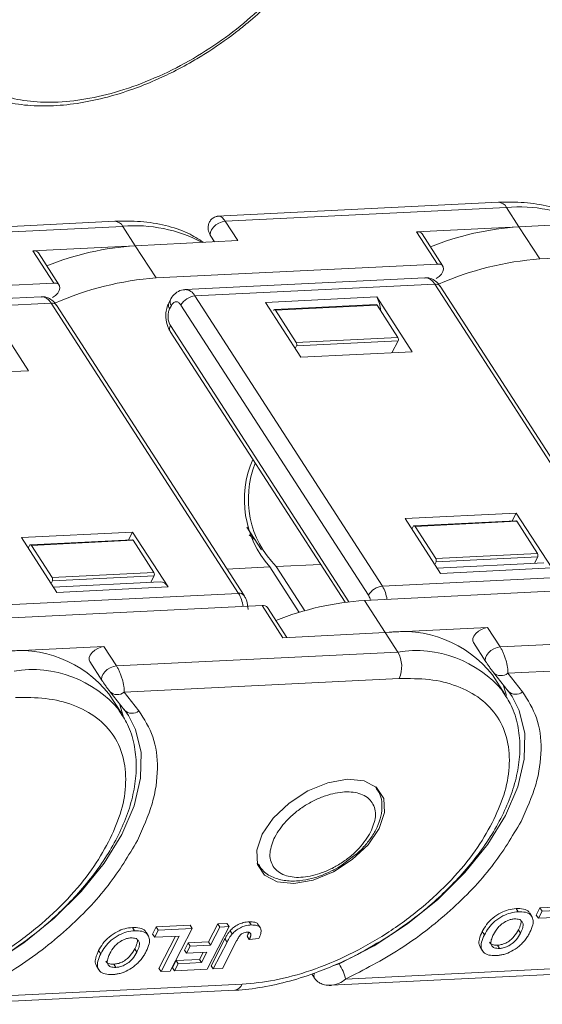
# Model space of a CAD drawing. Header units: millimetres. Extents: x 3075 to 3577, y -362 to -10.
# Tile 23 of 30: x 3420 to 3440, y -100 to -63. Entities that reach past the tile are written whole.
import ezdxf

# ---------------------------------------------------------------- set-up
doc = ezdxf.new("R2010")
doc.units = ezdxf.units.MM

msp = doc.modelspace()

# ---------------------------------------------------------------- linework, layer by layer
at = {"color": 7, "linetype": 'Continuous', "lineweight": 15}
for p, q in [((3438.092, -70.244), (3427.567, -70.766)), ((3427.865, -70.957), (3438.389, -70.436)), ((3438.389, -70.436), (3438.856, -71.161)), ((3423.739, -70.955), (3413.214, -71.476)), ((3413.513, -71.668), (3424.037, -71.147)), ((3424.037, -71.147), (3424.504, -71.871)), ((3428.333, -71.682), (3427.865, -70.957)), ((3442.685, -70.971), (3438.856, -71.161)), ((3427.332, -71.515), (3427.467, -71.725)), ((3435.028, -71.35), (3438.856, -71.161)), ((3435.028, -71.35), (3435.807, -72.557)), ((3436.013, -72.639), (3435.233, -71.431)), ((3439.636, -72.368), (3438.856, -71.161)), ((3420.675, -72.061), (3424.504, -71.871)), ((3428.333, -71.682), (3424.504, -71.871)), ((3425.283, -73.079), (3424.504, -71.871)), ((3450.159, -71.847), (3439.636, -72.368)), ((3420.675, -72.061), (3421.455, -73.268)), ((3421.66, -73.349), (3420.881, -72.142)), ((3435.807, -72.557), (3425.283, -73.079)), ((3421.455, -73.268), (3410.931, -73.789)), ((3435.333, -73.071), (3426.363, -73.515)), ((3426.734, -73.754), (3435.704, -73.31)), ((3435.704, -73.31), (3442.718, -84.176)), ((3442.924, -84.257), (3435.91, -73.391)), ((3420.98, -73.781), (3412.01, -74.225)), ((3412.382, -74.465), (3421.352, -74.021)), ((3421.352, -74.021), (3428.365, -84.887)), ((3425.82, -73.891), (3425.754, -74.019)), ((3426.211, -74.092), (3433.225, -84.958)), ((3433.748, -84.62), (3426.734, -73.754)), ((3433.534, -73.791), (3429.372, -73.997)), ((3430.697, -76.05), (3429.372, -73.997)), ((3433.512, -74.078), (3429.709, -74.266)), ((3434.859, -75.844), (3433.534, -73.791)), ((3428.571, -84.968), (3421.558, -74.102)), ((3425.787, -74.237), (3425.852, -74.11)), ((3429.672, -74.299), (3429.674, -74.294)), ((3433.55, -74.102), (3429.746, -74.29)), ((3429.746, -74.29), (3430.525, -75.498)), ((3433.55, -74.102), (3434.329, -75.309)), ((3420.507, -76.554), (3419.182, -74.502)), ((3425.807, -75.08), (3432.351, -85.219)), ((3432.493, -85.201), (3425.818, -74.859)), ((3430.525, -75.498), (3434.329, -75.309)), ((3430.532, -75.622), (3434.335, -75.434)), ((3434.105, -75.881), (3434.335, -75.434)), ((3430.532, -75.622), (3430.482, -75.718)), ((3434.859, -75.844), (3430.697, -76.05)), ((3420.507, -76.554), (3416.344, -76.761)), ((3434.593, -82.087), (3438.755, -81.881)), ((3434.593, -82.087), (3435.918, -84.139)), ((3438.734, -82.167), (3434.93, -82.356)), ((3438.771, -82.191), (3434.967, -82.38)), ((3438.605, -82.174), (3438.755, -81.881)), ((3438.755, -81.881), (3440.08, -83.933)), ((3438.771, -82.191), (3439.55, -83.399)), ((3428.682, -82.407), (3429.229, -83.254)), ((3434.846, -82.479), (3434.896, -82.383)), ((3434.967, -82.38), (3435.747, -83.587)), ((3420.241, -82.797), (3424.403, -82.591)), ((3420.241, -82.797), (3421.565, -84.85)), ((3424.381, -82.878), (3420.578, -83.066)), ((3424.418, -82.902), (3420.615, -83.09)), ((3424.252, -82.884), (3424.403, -82.591)), ((3424.403, -82.591), (3425.728, -84.644)), ((3424.418, -82.902), (3425.198, -84.109)), ((3428.996, -82.894), (3428.766, -82.698)), ((3420.494, -83.19), (3420.543, -83.094)), ((3420.615, -83.09), (3421.394, -84.298)), ((3435.747, -83.587), (3439.55, -83.399)), ((3435.753, -83.711), (3439.556, -83.523)), ((3439.435, -83.759), (3439.556, -83.523)), ((3427.931, -83.976), (3429.536, -83.896)), ((3429.536, -83.896), (3430.636, -85.601)), ((3429.779, -83.884), (3431.437, -83.802)), ((3430.847, -85.538), (3429.779, -83.884)), ((3435.753, -83.711), (3435.704, -83.807)), ((3439.783, -83.741), (3435.789, -83.939)), ((3435.918, -84.139), (3440.08, -83.933)), ((3421.394, -84.298), (3425.198, -84.109)), ((3421.4, -84.422), (3425.204, -84.234)), ((3425.083, -84.469), (3425.204, -84.234)), ((3442.718, -84.176), (3433.748, -84.62)), ((3421.4, -84.422), (3421.351, -84.518)), ((3425.43, -84.452), (3421.436, -84.65)), ((3421.565, -84.85), (3425.728, -84.644)), ((3433.076, -85.152), (3443.6, -84.631)), ((3428.365, -84.887), (3419.395, -85.331)), ((3433.855, -86.359), (3433.076, -85.152)), ((3418.724, -85.863), (3429.247, -85.342)), ((3429.247, -85.342), (3430.027, -86.549)), ((3430.175, -86.542), (3429.453, -85.423)), ((3433.855, -86.359), (3437.684, -86.17)), ((3438.152, -86.894), (3437.684, -86.17)), ((3433.855, -86.359), (3430.027, -86.549)), ((3433.855, -86.359), (3434.323, -87.084)), ((3448.675, -86.373), (3438.152, -86.894)), ((3419.503, -87.07), (3423.332, -86.88)), ((3423.799, -87.605), (3423.332, -86.88)), ((3437.151, -86.728), (3437.618, -87.452)), ((3434.323, -87.084), (3423.799, -87.605)), ((3448.725, -87.368), (3438.441, -87.877)), ((3422.798, -87.439), (3423.266, -88.163)), ((3437.626, -87.464), (3437.618, -87.452)), ((3434.372, -88.078), (3424.089, -88.587)), ((3438.333, -88.664), (3437.866, -87.94)), ((3437.901, -87.847), (3437.885, -87.825)), ((3437.901, -87.847), (3438.453, -88.546)), ((3438.441, -87.877), (3438.993, -88.576)), ((3423.274, -88.174), (3423.266, -88.163)), ((3423.981, -89.375), (3423.514, -88.65)), ((3423.549, -88.558), (3423.533, -88.535)), ((3423.549, -88.558), (3424.1, -89.257)), ((3424.089, -88.587), (3424.641, -89.286)), ((3438.262, -88.559), (3438.333, -88.664)), ((3438.437, -88.524), (3438.598, -88.75)), ((3423.91, -89.27), (3423.981, -89.375)), ((3424.084, -89.235), (3424.246, -89.46)), ((3433.495, -92.127), (3433.536, -92.185)), ((3433.538, -92.187), (3433.503, -92.134)), ((3432.247, -95.056), (3432.678, -94.719)), ((3429.094, -95.039), (3429.064, -94.987)), ((3429.067, -94.997), (3429.101, -95.051)), ((3438.83, -96.81), (3438.752, -96.689)), ((3439.336, -96.985), (3439.258, -96.864)), ((3439.503, -96.931), (3439.64, -96.665)), ((3439.503, -96.931), (3439.581, -97.052)), ((3439.581, -97.052), (3439.718, -96.786)), ((3439.64, -96.665), (3440.905, -96.602)), ((3439.718, -96.786), (3439.64, -96.665)), ((3439.718, -96.786), (3440.983, -96.723)), ((3425.287, -97.376), (3426.552, -97.313)), ((3426.552, -97.313), (3426.63, -97.434)), ((3427.239, -97.938), (3427.586, -97.262)), ((3427.586, -97.262), (3427.931, -97.245)), ((3427.664, -97.382), (3427.586, -97.262)), ((3427.931, -97.245), (3428.009, -97.365)), ((3428.766, -97.183), (3428.844, -97.304)), ((3429.182, -97.416), (3429.104, -97.295)), ((3440.501, -97.006), (3439.581, -97.052)), ((3424.478, -97.52), (3424.4, -97.399)), ((3424.984, -97.695), (3424.906, -97.575)), ((3425.151, -97.642), (3425.287, -97.376)), ((3425.151, -97.642), (3425.229, -97.763)), ((3425.229, -97.763), (3425.365, -97.496)), ((3425.365, -97.496), (3425.287, -97.376)), ((3425.365, -97.496), (3426.63, -97.434)), ((3426.63, -97.434), (3425.81, -99.032)), ((3428.009, -97.365), (3427.189, -98.964)), ((3427.317, -98.059), (3427.664, -97.382)), ((3427.664, -97.382), (3428.009, -97.365)), ((3428.051, -97.518), (3428.129, -97.639)), ((3428.791, -97.6), (3428.824, -97.65)), ((3437.484, -97.548), (3437.562, -97.669)), ((3438.918, -97.605), (3438.84, -97.484)), ((3426.149, -97.717), (3425.229, -97.763)), ((3425.387, -98.928), (3426.005, -97.724)), ((3425.465, -99.049), (3426.149, -97.717)), ((3426.343, -98.242), (3426.48, -97.975)), ((3426.48, -97.975), (3427.239, -97.938)), ((3426.48, -97.975), (3426.558, -98.096)), ((3426.558, -98.096), (3427.317, -98.059)), ((3427.239, -97.938), (3427.317, -98.059)), ((3427.339, -98.832), (3427.856, -97.824)), ((3427.417, -98.952), (3427.934, -97.945)), ((3428.293, -97.901), (3427.762, -98.935)), ((3427.856, -97.824), (3427.934, -97.945)), ((3428.691, -97.726), (3428.769, -97.847)), ((3428.769, -97.847), (3429.124, -97.809)), ((3423.132, -98.259), (3423.21, -98.38)), ((3424.565, -98.316), (3424.487, -98.195)), ((3426.343, -98.242), (3426.421, -98.363)), ((3426.421, -98.363), (3426.558, -98.096)), ((3427.18, -98.325), (3426.421, -98.363)), ((3426.902, -98.594), (3427.037, -98.332)), ((3426.98, -98.714), (3427.18, -98.325)), ((3437.414, -98.152), (3437.492, -98.273)), ((3438.127, -98.182), (3438.049, -98.062)), ((3423.774, -98.893), (3423.696, -98.772)), ((3425.892, -98.903), (3426.028, -98.637)), ((3425.97, -99.024), (3426.106, -98.758)), ((3426.028, -98.637), (3426.902, -98.594)), ((3426.028, -98.637), (3426.106, -98.758)), ((3426.106, -98.758), (3426.98, -98.714)), ((3426.902, -98.594), (3426.98, -98.714)), ((3432.132, -98.764), (3431.895, -98.831)), ((3423.062, -98.863), (3423.14, -98.984)), ((3425.387, -98.928), (3425.465, -99.049)), ((3425.81, -99.032), (3425.465, -99.049)), ((3425.892, -98.903), (3425.97, -99.024)), ((3427.189, -98.964), (3425.97, -99.024)), ((3427.339, -98.832), (3427.417, -98.952)), ((3427.762, -98.935), (3427.417, -98.952)), ((3431.106, -99.136), (3431.21, -99.296)), ((3431.831, -99.563), (3442.576, -99.031)), ((3442.853, -98.811), (3432.372, -99.33)), ((3428.5, -99.522), (3418.019, -100.041)), ((3431.214, -99.302), (3431.21, -99.296)), ((3417.479, -100.274), (3428.224, -99.742))]:
    msp.add_line(p, q, dxfattribs=at)
at = {"color": 7, "linetype": 'Continuous', "lineweight": 15, "flags": 128}
for points in [[(3427.865, -70.957), (3427.751, -70.977), (3427.633, -71.024), (3427.521, -71.093), (3427.425, -71.179), (3427.354, -71.274), (3427.314, -71.369), (3427.309, -71.456), (3427.332, -71.515)], [(3435.76, -73.103), (3435.867, -73.026), (3435.953, -72.935), (3436.011, -72.839), (3436.037, -72.746), (3436.026, -72.666), (3435.981, -72.604), (3435.906, -72.567), (3435.807, -72.557)], [(3421.408, -73.814), (3421.514, -73.737), (3421.601, -73.646), (3421.659, -73.55), (3421.684, -73.457), (3421.674, -73.376), (3421.629, -73.314), (3421.554, -73.277), (3421.455, -73.268)], [(3437.684, -86.17), (3437.57, -86.189), (3437.452, -86.236), (3437.34, -86.306), (3437.244, -86.392), (3437.173, -86.487), (3437.133, -86.582), (3437.128, -86.669), (3437.151, -86.728)], [(3423.332, -86.88), (3423.218, -86.9), (3423.1, -86.947), (3422.987, -87.016), (3422.891, -87.102), (3422.82, -87.197), (3422.781, -87.293), (3422.776, -87.379), (3422.798, -87.439)], [(3437.618, -87.452), (3437.596, -87.393), (3437.6, -87.306), (3437.64, -87.211), (3437.711, -87.116), (3437.807, -87.03), (3437.919, -86.961), (3438.038, -86.914), (3438.152, -86.894)], [(3423.266, -88.163), (3423.243, -88.104), (3423.248, -88.017), (3423.288, -87.922), (3423.359, -87.827), (3423.455, -87.741), (3423.567, -87.671), (3423.686, -87.625), (3423.799, -87.605)], [(3438.249, -88.288), (3438.29, -88.388), (3438.395, -88.716)], [(3438.598, -88.75), (3438.864, -89.269), (3439.072, -90.135), (3439.055, -91.098), (3438.812, -92.13), (3438.352, -93.202), (3437.687, -94.282), (3436.836, -95.34), (3435.824, -96.345), (3434.681, -97.267), (3433.438, -98.081), (3432.132, -98.764)], [(3423.897, -88.999), (3423.937, -89.099), (3424.066, -89.52)], [(3424.246, -89.46), (3424.512, -89.979), (3424.72, -90.846), (3424.702, -91.809), (3424.46, -92.841), (3424, -93.913), (3423.335, -94.993), (3422.484, -96.051), (3421.472, -97.055), (3420.328, -97.978), (3419.086, -98.792), (3417.78, -99.474)], [(3429.248, -93.908), (3429.664, -93.3), (3430.254, -92.742), (3430.959, -92.286), (3431.712, -91.979), (3432.437, -91.85), (3433.064, -91.912), (3433.532, -92.159), (3433.795, -92.566), (3433.827, -93.094), (3433.625, -93.692), (3433.209, -94.299), (3432.619, -94.858), (3431.913, -95.314), (3431.161, -95.621), (3430.436, -95.75), (3429.808, -95.688), (3429.34, -95.441), (3429.078, -95.034), (3429.046, -94.506), (3429.248, -93.908)]]:
    msp.add_lwpolyline(points, dxfattribs=at)
at = {"color": 7, "linetype": 'Continuous', "lineweight": 15}
for centre, radius, start, end in [((3438.074, -70.598), 0.354, 27.2197, 87.1444), ((3438.861, -75.743), 5.328, 62.0485, 95.0814), ((3423.722, -71.309), 0.354, 27.2197, 87.1444), ((3424.508, -76.453), 5.328, 62.0485, 95.0814), ((3435.063, -71.563), 0.215, 37.615, 99.37), ((3439.582, -82.03), 10.893, 93.8204, 111.7596), ((3425.23, -82.74), 10.893, 93.8204, 111.7596), ((3420.71, -72.273), 0.215, 37.615, 99.37), ((3440.461, -83.715), 11.377, 94.1593, 113.9024), ((3426.109, -84.425), 11.377, 94.1593, 113.9024), ((3435.311, -73.513), 0.443, 27.2197, 87.1444), ((3435.737, -73.529), 0.221, 38.5302, 98.4549), ((3426.347, -73.947), 0.433, 26.5027, 88.2539), ((3420.958, -74.223), 0.443, 27.2197, 87.1444), ((3421.385, -74.24), 0.221, 38.5302, 98.4549), ((3425.96, -74.1), 0.222, 158.8334, 218.4363), ((3426.026, -73.972), 0.222, 158.8334, 218.4363), ((3426.798, -74.427), 0.676, 95.4428, 150.2318), ((3433.51, -74.122), 0.0443, 27.2191, 87.1512), ((3432.646, -74.318), 1.032, 0.8963, 30.6808), ((3429.711, -74.306), 0.0384, 23.634, 162.0513), ((3425.992, -74.978), 0.211, 145.5815, 208.7809), ((3430.409, -75.566), 0.135, 335.4428, 30.2318), ((3434.212, -75.378), 0.135, 335.4428, 30.2318), ((3432.377, -81.385), 3.792, 156.4838, 221.4763), ((3432.302, -81.359), 3.57, 157.9294, 225.0254), ((3438.731, -82.212), 0.0443, 27.2191, 87.1512), ((3434.932, -82.395), 0.0384, 23.634, 162.0513), ((3424.379, -82.922), 0.0443, 27.2191, 87.1512), ((3420.58, -83.106), 0.0384, 23.634, 162.0513), ((3435.63, -83.655), 0.135, 335.4428, 30.2318), ((3439.433, -83.467), 0.135, 335.4428, 30.2318), ((3421.277, -84.366), 0.135, 335.4428, 30.2318), ((3425.081, -84.177), 0.135, 335.4428, 30.2318), ((3425.413, -84.806), 0.354, 27.2197, 87.1444), ((3433.812, -85.294), 0.676, 95.4428, 150.2318), ((3432.694, -85.256), 1.231, 6.7909, 31.0913), ((3428.402, -85.094), 0.211, 36.8023, 100.0986), ((3427.311, -85.522), 1.231, 6.7909, 31.0913), ((3433.794, -95.986), 10.857, 93.7904, 111.7896), ((3429.282, -85.554), 0.215, 37.615, 99.37), ((3434.492, -90.622), 4.31, 38.4888, 98.4962), ((3420.14, -91.333), 4.31, 38.4888, 98.4962), ((3434.999, -91.276), 4.246, 39.7754, 99.1586), ((3433.388, -87.629), 1.082, 335.4428, 30.2318), ((3420.646, -91.987), 4.246, 39.7754, 99.1586), ((3438.187, -87.573), 0.396, 223.8325, 309.964), ((3423.835, -88.284), 0.396, 223.8325, 309.964), ((3438.739, -88.272), 0.396, 223.8325, 309.964), ((3424.386, -88.983), 0.396, 223.8325, 309.964), ((3430.618, -99.738), 1.8, 13.0909, 32.7597), ((3431.396, -99.198), 0.21, 152.7566, 207.9799), ((3428.171, -99.392), 0.355, 278.726, 338.441)]:
    msp.add_arc(centre, radius, start, end, dxfattribs=at)
for points, knots in [([(3429.742, -62.426), (3429.443, -62.729), (3428.83, -63.348), (3427.735, -64.201), (3426.523, -64.975), (3425.23, -65.619), (3423.92, -66.102), (3422.653, -66.405), (3421.484, -66.525), (3420.435, -66.477), (3419.5, -66.268), (3418.689, -65.891), (3418.034, -65.339), (3417.581, -64.627), (3417.354, -63.785), (3417.363, -62.856), (3417.575, -61.888), (3417.879, -61.229), (3418.028, -60.907)], [0, 0, 0, 0, 0.059209, 0.121152, 0.185061, 0.25, 0.314939, 0.378848, 0.440791, 0.5, 0.559209, 0.621152, 0.685061, 0.75, 0.814939, 0.878848, 0.940791, 1, 1, 1, 1]), ([(3427.258, -64.595), (3427.642, -64.333), (3428.181, -63.965), (3428.909, -63.36), (3429.412, -62.907), (3429.736, -62.557), (3429.862, -62.421)], [0, 0, 0, 0, 0.401906, 0.563954, 0.831053, 1, 1, 1, 1]), ([(3417.172, -64.734), (3417.249, -64.877), (3417.464, -65.273), (3418, -65.768), (3418.729, -66.206), (3419.553, -66.489), (3420.462, -66.636), (3421.432, -66.651), (3422.436, -66.543), (3423.432, -66.328), (3424.37, -66.036), (3425.196, -65.708), (3425.976, -65.341), (3426.651, -64.976), (3427.085, -64.704), (3427.258, -64.595)], [0, 0, 0, 0, 0.056214, 0.155635, 0.246385, 0.336868, 0.426438, 0.514767, 0.601375, 0.685211, 0.762647, 0.830656, 0.88726, 0.954969, 1, 1, 1, 1]), ([(3441.407, -71.034), (3441.219, -70.914), (3440.793, -70.64), (3439.994, -70.386), (3439.078, -70.23), (3438.415, -70.241), (3438.091, -70.246)], [0, 0, 0, 0, 0.21061, 0.478391, 0.74476, 1, 1, 1, 1]), ([(3427.639, -70.762), (3427.591, -70.769), (3427.494, -70.783), (3427.367, -70.863), (3427.276, -70.973), (3427.23, -71.093), (3427.223, -71.213), (3427.243, -71.326), (3427.282, -71.43), (3427.316, -71.489), (3427.332, -71.515)], [0, 0, 0, 0, 0.136548, 0.281211, 0.420824, 0.554321, 0.682356, 0.802092, 0.909048, 1, 1, 1, 1]), ([(3427.639, -70.762), (3427.655, -70.764), (3427.688, -70.768), (3427.747, -70.809), (3427.806, -70.87), (3427.846, -70.929), (3427.865, -70.957)], [0, 0, 0, 0, 0.264939, 0.519106, 0.763669, 1, 1, 1, 1]), ([(3427.054, -71.745), (3426.867, -71.625), (3426.44, -71.351), (3425.641, -71.097), (3424.726, -70.94), (3424.063, -70.951), (3423.739, -70.957)], [0, 0, 0, 0, 0.2106103, 0.4783907, 0.7447595, 1, 1, 1, 1]), ([(3435.906, -73.396), (3435.878, -73.353), (3435.811, -73.249), (3435.65, -73.134), (3435.476, -73.064), (3435.369, -73.077), (3435.337, -73.081)], [0, 0, 0, 0, 0.2162337, 0.5357947, 0.8606119, 1, 1, 1, 1]), ([(3426.36, -73.526), (3426.317, -73.527), (3426.188, -73.529), (3425.996, -73.649), (3425.866, -73.787), (3425.827, -73.882), (3425.822, -73.893)], [0, 0, 0, 0, 0.184597, 0.55887, 0.947116, 1, 1, 1, 1]), ([(3421.553, -74.106), (3421.526, -74.064), (3421.459, -73.96), (3421.298, -73.844), (3421.123, -73.774), (3421.017, -73.788), (3420.985, -73.792)], [0, 0, 0, 0, 0.216234, 0.535795, 0.860612, 1, 1, 1, 1]), ([(3425.757, -74.021), (3425.735, -74.067), (3425.681, -74.18), (3425.646, -74.365), (3425.647, -74.499), (3425.647, -74.556)], [0, 0, 0, 0, 0.28937, 0.696734, 1, 1, 1, 1]), ([(3425.852, -74.11), (3425.876, -74.073), (3425.912, -74.018), (3425.974, -73.981), (3426.025, -73.969), (3426.078, -73.975), (3426.143, -74.006), (3426.185, -74.058), (3426.211, -74.092)], [0, 0, 0, 0, 0.239443, 0.369379, 0.5, 0.629936, 0.760557, 1, 1, 1, 1]), ([(3425.818, -74.859), (3425.795, -74.817), (3425.761, -74.751), (3425.736, -74.641), (3425.726, -74.552), (3425.727, -74.462), (3425.741, -74.35), (3425.769, -74.282), (3425.787, -74.237)], [0, 0, 0, 0, 0.239443, 0.369379, 0.5, 0.629936, 0.760557, 1, 1, 1, 1]), ([(3425.647, -74.556), (3425.664, -74.674), (3425.687, -74.837), (3425.758, -75.006), (3425.798, -75.058), (3425.811, -75.075)], [0, 0, 0, 0, 0.631314, 0.874609, 1, 1, 1, 1]), ([(3428.731, -85.492), (3428.714, -85.374), (3428.691, -85.211), (3428.62, -85.042), (3428.58, -84.99), (3428.567, -84.972)], [0, 0, 0, 0, 0.630799, 0.873896, 1, 1, 1, 1]), ([(3433.225, -84.958), (3433.248, -85), (3433.278, -85.055), (3433.293, -85.124), (3433.297, -85.141)], [0, 0, 0, 0, 0.757701, 1, 1, 1, 1]), ([(3438.152, -86.894), (3438.171, -86.926), (3438.211, -86.991), (3438.268, -87.11), (3438.322, -87.242), (3438.383, -87.431), (3438.437, -87.665), (3438.44, -87.808), (3438.441, -87.877)], [0, 0, 0, 0, 0.115349, 0.234722, 0.358791, 0.488149, 0.751597, 1, 1, 1, 1]), ([(3423.799, -87.605), (3423.819, -87.637), (3423.859, -87.702), (3423.916, -87.821), (3423.969, -87.953), (3424.031, -88.141), (3424.085, -88.376), (3424.088, -88.518), (3424.089, -88.587)], [0, 0, 0, 0, 0.115349, 0.234722, 0.358791, 0.488149, 0.751597, 1, 1, 1, 1]), ([(3437.626, -87.464), (3437.634, -87.476), (3437.65, -87.501), (3437.681, -87.545), (3437.715, -87.594), (3437.766, -87.666), (3437.828, -87.751), (3437.866, -87.8), (3437.885, -87.825)], [0, 0, 0, 0, 0.09517, 0.195508, 0.310112, 0.437792, 0.718545, 1, 1, 1, 1]), ([(3437.859, -93.482), (3438.017, -93.134), (3438.343, -92.417), (3438.533, -91.369), (3438.467, -90.372), (3438.101, -89.499), (3437.456, -88.806), (3436.575, -88.335), (3435.542, -88.076), (3434.754, -88.077), (3434.372, -88.078)], [0, 0, 0, 0, 0.116516, 0.240011, 0.368641, 0.5, 0.631359, 0.759989, 0.883484, 1, 1, 1, 1]), ([(3423.274, -88.174), (3423.282, -88.186), (3423.298, -88.211), (3423.328, -88.256), (3423.362, -88.305), (3423.413, -88.377), (3423.475, -88.462), (3423.514, -88.511), (3423.533, -88.535)], [0, 0, 0, 0, 0.09517, 0.195508, 0.310112, 0.437792, 0.718545, 1, 1, 1, 1]), ([(3423.507, -94.193), (3423.665, -93.845), (3423.991, -93.128), (3424.181, -92.079), (3424.114, -91.083), (3423.748, -90.21), (3423.103, -89.516), (3422.223, -89.045), (3421.189, -88.786), (3420.402, -88.788), (3420.02, -88.789)], [0, 0, 0, 0, 0.116516, 0.240011, 0.368641, 0.5, 0.631359, 0.759989, 0.883484, 1, 1, 1, 1]), ([(3433.972, -97.729), (3434.354, -97.468), (3434.89, -97.102), (3435.617, -96.498), (3436.2, -95.962), (3436.828, -95.296), (3437.407, -94.577), (3437.918, -93.812), (3438.339, -93.019), (3438.654, -92.211), (3438.85, -91.401), (3438.915, -90.599), (3438.83, -89.817), (3438.618, -89.113), (3438.354, -88.726), (3438.236, -88.552)], [0, 0, 0, 0, 0.103042, 0.1447648, 0.2135281, 0.2841026, 0.3590103, 0.4363071, 0.5153316, 0.5956625, 0.677097, 0.7596419, 0.8436362, 0.9300421, 1, 1, 1, 1]), ([(3438.993, -88.576), (3439.19, -88.887), (3439.589, -89.517), (3439.736, -90.715), (3439.559, -92.034), (3439.142, -92.967), (3438.935, -93.429)], [0, 0, 0, 0, 0.2472209, 0.5, 0.7527791, 1, 1, 1, 1]), ([(3419.62, -98.44), (3420.002, -98.179), (3420.538, -97.813), (3421.265, -97.209), (3421.848, -96.673), (3422.476, -96.006), (3423.055, -95.288), (3423.566, -94.523), (3423.987, -93.73), (3424.302, -92.922), (3424.498, -92.112), (3424.563, -91.309), (3424.478, -90.527), (3424.265, -89.824), (3424.002, -89.437), (3423.884, -89.263)], [0, 0, 0, 0, 0.103042, 0.1447648, 0.2135281, 0.2841026, 0.3590103, 0.4363071, 0.5153316, 0.5956625, 0.677097, 0.7596419, 0.8436362, 0.9300421, 1, 1, 1, 1]), ([(3424.641, -89.286), (3424.838, -89.598), (3425.237, -90.227), (3425.383, -91.426), (3425.207, -92.745), (3424.789, -93.678), (3424.583, -94.139)], [0, 0, 0, 0, 0.2472209, 0.5, 0.7527791, 1, 1, 1, 1]), ([(3429.72, -94.01), (3429.847, -93.807), (3430.044, -93.495), (3430.459, -93.112), (3430.821, -92.846), (3431.213, -92.624), (3431.73, -92.411), (3432.354, -92.284), (3432.878, -92.354), (3433.197, -92.526), (3433.376, -92.72), (3433.477, -92.962), (3433.509, -93.324), (3433.387, -93.632), (3433.308, -93.832)], [0, 0, 0, 0, 0.119721, 0.184895, 0.25, 0.315174, 0.380279, 0.5, 0.619721, 0.684895, 0.75, 0.815174, 0.880279, 1, 1, 1, 1]), ([(3432.678, -94.719), (3432.734, -94.678), (3432.87, -94.576), (3433.09, -94.339), (3433.345, -94.025), (3433.565, -93.636), (3433.71, -93.226), (3433.747, -92.801), (3433.693, -92.434), (3433.562, -92.259), (3433.517, -92.199)], [0, 0, 0, 0, 0.060149, 0.148189, 0.291639, 0.436317, 0.589216, 0.747499, 0.912914, 1, 1, 1, 1]), ([(3428.5, -99.522), (3428.902, -99.484), (3429.728, -99.406), (3431.089, -99.028), (3432.511, -98.443), (3433.919, -97.648), (3435.224, -96.692), (3436.343, -95.637), (3437.247, -94.553), (3437.659, -93.832), (3437.859, -93.482)], [0, 0, 0, 0, 0.116516, 0.240011, 0.368641, 0.5, 0.631359, 0.759989, 0.883484, 1, 1, 1, 1]), ([(3438.935, -93.429), (3438.6, -93.994), (3437.918, -95.144), (3436.329, -96.792), (3434.45, -98.263), (3433.056, -98.978), (3432.372, -99.33)], [0, 0, 0, 0, 0.245823, 0.5, 0.754177, 1, 1, 1, 1]), ([(3433.308, -93.832), (3433.181, -94.034), (3432.985, -94.346), (3432.57, -94.73), (3432.208, -94.995), (3431.816, -95.217), (3431.299, -95.431), (3430.674, -95.558), (3430.151, -95.487), (3429.832, -95.315), (3429.653, -95.122), (3429.551, -94.879), (3429.519, -94.518), (3429.641, -94.209), (3429.72, -94.01)], [0, 0, 0, 0, 0.119721, 0.184895, 0.25, 0.315174, 0.380279, 0.5, 0.619721, 0.684895, 0.75, 0.815174, 0.880279, 1, 1, 1, 1]), ([(3414.148, -100.232), (3414.549, -100.194), (3415.376, -100.116), (3416.736, -99.739), (3418.158, -99.154), (3419.567, -98.359), (3420.872, -97.403), (3421.99, -96.348), (3422.895, -95.264), (3423.307, -94.543), (3423.507, -94.193)], [0, 0, 0, 0, 0.116516, 0.240011, 0.368641, 0.5, 0.631359, 0.759989, 0.883484, 1, 1, 1, 1]), ([(3424.583, -94.139), (3424.248, -94.705), (3423.566, -95.855), (3421.976, -97.503), (3420.097, -98.974), (3418.704, -99.689), (3418.019, -100.041)], [0, 0, 0, 0, 0.245823, 0.5, 0.754177, 1, 1, 1, 1]), ([(3429.111, -95.022), (3429.155, -95.099), (3429.28, -95.316), (3429.645, -95.535), (3430.125, -95.665), (3430.62, -95.665), (3431.077, -95.58), (3431.477, -95.457), (3431.724, -95.338), (3431.846, -95.279)], [0, 0, 0, 0, 0.09968, 0.280235, 0.454892, 0.630162, 0.76665, 0.88494, 1, 1, 1, 1]), ([(3431.846, -95.279), (3431.874, -95.267), (3432.012, -95.206), (3432.143, -95.122), (3432.247, -95.056)], [0, 0, 0, 0, 0.203288, 1, 1, 1, 1]), ([(3437.484, -97.548), (3437.533, -97.462), (3437.631, -97.289), (3437.868, -97.036), (3438.161, -96.841), (3438.472, -96.718), (3438.656, -96.699), (3438.752, -96.689)], [0, 0, 0, 0, 0.204609, 0.411109, 0.621842, 0.801311, 1, 1, 1, 1]), ([(3437.562, -97.669), (3437.611, -97.583), (3437.709, -97.41), (3437.946, -97.157), (3438.238, -96.961), (3438.55, -96.839), (3438.734, -96.82), (3438.83, -96.81)], [0, 0, 0, 0, 0.204609, 0.411109, 0.621842, 0.801311, 1, 1, 1, 1]), ([(3438.752, -96.689), (3438.845, -96.69), (3439.031, -96.694), (3439.203, -96.768), (3439.24, -96.851), (3439.248, -96.87)], [0, 0, 0, 0, 0.432293, 0.870179, 1, 1, 1, 1]), ([(3438.83, -96.81), (3438.924, -96.81), (3439.113, -96.812), (3439.308, -96.917), (3439.395, -97.088), (3439.388, -97.312), (3439.311, -97.482), (3439.268, -97.577)], [0, 0, 0, 0, 0.205416, 0.413489, 0.592452, 0.772931, 1, 1, 1, 1]), ([(3428.051, -97.518), (3428.091, -97.478), (3428.179, -97.388), (3428.353, -97.28), (3428.561, -97.203), (3428.692, -97.19), (3428.766, -97.183)], [0, 0, 0, 0, 0.206429, 0.456722, 0.693973, 1, 1, 1, 1]), ([(3428.129, -97.639), (3428.169, -97.598), (3428.257, -97.508), (3428.431, -97.4), (3428.639, -97.323), (3428.77, -97.311), (3428.844, -97.304)], [0, 0, 0, 0, 0.206429, 0.456722, 0.693973, 1, 1, 1, 1]), ([(3428.766, -97.183), (3428.837, -97.185), (3428.959, -97.187), (3429.07, -97.238), (3429.091, -97.286), (3429.097, -97.299)], [0, 0, 0, 0, 0.504908, 0.858157, 1, 1, 1, 1]), ([(3428.844, -97.304), (3428.916, -97.305), (3429.04, -97.306), (3429.163, -97.374), (3429.218, -97.48), (3429.206, -97.632), (3429.153, -97.748), (3429.124, -97.809)], [0, 0, 0, 0, 0.24093, 0.409491, 0.578642, 0.775105, 1, 1, 1, 1]), ([(3437.903, -97.66), (3437.953, -97.573), (3438.032, -97.435), (3438.212, -97.259), (3438.387, -97.151), (3438.556, -97.089), (3438.652, -97.08), (3438.694, -97.076)], [0, 0, 0, 0, 0.319264, 0.504624, 0.690858, 0.864593, 1, 1, 1, 1]), ([(3438.694, -97.076), (3438.757, -97.078), (3438.869, -97.082), (3438.972, -97.159), (3439.018, -97.264), (3439.004, -97.417), (3438.95, -97.536), (3438.918, -97.605)], [0, 0, 0, 0, 0.213943, 0.387352, 0.56015, 0.741367, 1, 1, 1, 1]), ([(3438.902, -97.081), (3438.913, -97.102), (3438.943, -97.157), (3438.924, -97.298), (3438.871, -97.415), (3438.84, -97.484)], [0, 0, 0, 0, 0.199624, 0.5293772, 1, 1, 1, 1]), ([(3423.132, -98.259), (3423.181, -98.173), (3423.279, -98), (3423.516, -97.747), (3423.808, -97.551), (3424.12, -97.429), (3424.303, -97.41), (3424.4, -97.399)], [0, 0, 0, 0, 0.204609, 0.411109, 0.621842, 0.801311, 1, 1, 1, 1]), ([(3423.21, -98.38), (3423.259, -98.294), (3423.357, -98.121), (3423.594, -97.868), (3423.886, -97.672), (3424.197, -97.549), (3424.381, -97.53), (3424.478, -97.52)], [0, 0, 0, 0, 0.204609, 0.411109, 0.621842, 0.801311, 1, 1, 1, 1]), ([(3424.4, -97.399), (3424.492, -97.401), (3424.679, -97.404), (3424.851, -97.479), (3424.887, -97.562), (3424.896, -97.581)], [0, 0, 0, 0, 0.432293, 0.870179, 1, 1, 1, 1]), ([(3424.478, -97.52), (3424.572, -97.521), (3424.761, -97.523), (3424.955, -97.628), (3425.043, -97.798), (3425.036, -98.023), (3424.959, -98.193), (3424.916, -98.288)], [0, 0, 0, 0, 0.205416, 0.413489, 0.592452, 0.772931, 1, 1, 1, 1]), ([(3427.856, -97.824), (3427.867, -97.803), (3427.89, -97.76), (3427.922, -97.702), (3427.953, -97.651), (3427.983, -97.607), (3428.014, -97.562), (3428.039, -97.533), (3428.051, -97.518)], [0, 0, 0, 0, 0.20827, 0.416707, 0.561481, 0.706573, 0.852825, 1, 1, 1, 1]), ([(3427.934, -97.945), (3427.945, -97.923), (3427.968, -97.881), (3428, -97.823), (3428.031, -97.772), (3428.061, -97.728), (3428.092, -97.683), (3428.117, -97.654), (3428.129, -97.639)], [0, 0, 0, 0, 0.20827, 0.416707, 0.561481, 0.706573, 0.852825, 1, 1, 1, 1]), ([(3428.293, -97.901), (3428.314, -97.861), (3428.357, -97.782), (3428.424, -97.683), (3428.504, -97.62), (3428.575, -97.587), (3428.636, -97.575), (3428.674, -97.572), (3428.685, -97.572)], [0, 0, 0, 0, 0.2722235, 0.5466231, 0.6591264, 0.7710806, 0.9347916, 1, 1, 1, 1]), ([(3428.685, -97.572), (3428.699, -97.571), (3428.728, -97.571), (3428.762, -97.579), (3428.788, -97.591), (3428.806, -97.607), (3428.818, -97.627), (3428.822, -97.642), (3428.824, -97.65)], [0, 0, 0, 0, 0.199415, 0.404779, 0.549305, 0.697938, 0.847272, 1, 1, 1, 1]), ([(3428.691, -97.726), (3428.696, -97.716), (3428.706, -97.694), (3428.719, -97.662), (3428.731, -97.629), (3428.741, -97.599), (3428.743, -97.582), (3428.744, -97.576)], [0, 0, 0, 0, 0.208569, 0.417309, 0.643026, 0.869386, 1, 1, 1, 1]), ([(3428.824, -97.65), (3428.825, -97.663), (3428.826, -97.688), (3428.817, -97.724), (3428.806, -97.758), (3428.795, -97.787), (3428.783, -97.817), (3428.773, -97.837), (3428.769, -97.847)], [0, 0, 0, 0, 0.205288, 0.416473, 0.561717, 0.70725, 0.853541, 1, 1, 1, 1]), ([(3437.424, -98.146), (3437.402, -98.111), (3437.347, -98.025), (3437.366, -97.813), (3437.442, -97.643), (3437.484, -97.548)], [0, 0, 0, 0, 0.233431, 0.573229, 1, 1, 1, 1]), ([(3437.994, -98.449), (3437.9, -98.448), (3437.711, -98.446), (3437.518, -98.338), (3437.431, -98.164), (3437.441, -97.936), (3437.519, -97.764), (3437.562, -97.669)], [0, 0, 0, 0, 0.203933, 0.41017, 0.593215, 0.773531, 1, 1, 1, 1]), ([(3438.127, -98.182), (3438.056, -98.18), (3437.937, -98.176), (3437.836, -98.094), (3437.795, -97.978), (3437.825, -97.825), (3437.878, -97.713), (3437.903, -97.66)], [0, 0, 0, 0, 0.241919, 0.409044, 0.576174, 0.800887, 1, 1, 1, 1]), ([(3438.84, -97.484), (3438.79, -97.571), (3438.713, -97.707), (3438.535, -97.88), (3438.366, -97.985), (3438.195, -98.047), (3438.096, -98.057), (3438.049, -98.062)], [0, 0, 0, 0, 0.319417, 0.499226, 0.680002, 0.847806, 1, 1, 1, 1]), ([(3438.918, -97.605), (3438.868, -97.692), (3438.791, -97.828), (3438.613, -98.001), (3438.443, -98.106), (3438.273, -98.168), (3438.174, -98.178), (3438.127, -98.182)], [0, 0, 0, 0, 0.319417, 0.499226, 0.680002, 0.847806, 1, 1, 1, 1]), ([(3439.268, -97.577), (3439.257, -97.599), (3439.235, -97.641), (3439.196, -97.708), (3439.152, -97.776), (3439.101, -97.847), (3439.045, -97.918), (3439.001, -97.964), (3438.98, -97.988)], [0, 0, 0, 0, 0.15395, 0.308181, 0.478699, 0.649961, 0.824203, 1, 1, 1, 1]), ([(3423.551, -98.37), (3423.601, -98.283), (3423.679, -98.146), (3423.86, -97.97), (3424.035, -97.862), (3424.204, -97.8), (3424.3, -97.791), (3424.342, -97.787)], [0, 0, 0, 0, 0.319264, 0.504624, 0.690858, 0.864593, 1, 1, 1, 1]), ([(3424.342, -97.787), (3424.404, -97.789), (3424.517, -97.793), (3424.619, -97.87), (3424.665, -97.975), (3424.652, -98.128), (3424.597, -98.246), (3424.565, -98.316)], [0, 0, 0, 0, 0.213943, 0.387352, 0.56015, 0.741367, 1, 1, 1, 1]), ([(3424.549, -97.792), (3424.561, -97.813), (3424.59, -97.867), (3424.572, -98.008), (3424.519, -98.126), (3424.487, -98.195)], [0, 0, 0, 0, 0.199624, 0.5293772, 1, 1, 1, 1]), ([(3428.224, -99.74), (3428.234, -99.74), (3428.564, -99.745), (3429.253, -99.639), (3430.285, -99.421), (3431.243, -99.109), (3432.091, -98.76), (3432.981, -98.333), (3433.589, -97.963), (3433.972, -97.729)], [0, 0, 0, 0, 0.0052362, 0.1861897, 0.3605314, 0.5410876, 0.6730228, 0.7940491, 1, 1, 1, 1]), ([(3438.049, -98.062), (3437.98, -98.058), (3437.863, -98.053), (3437.774, -97.995), (3437.761, -97.952), (3437.758, -97.944)], [0, 0, 0, 0, 0.540739, 0.914295, 1, 1, 1, 1]), ([(3438.98, -97.988), (3438.938, -98.027), (3438.856, -98.106), (3438.677, -98.237), (3438.52, -98.324), (3438.416, -98.363), (3438.404, -98.367)], [0, 0, 0, 0, 0.2509005, 0.5021621, 0.9465313, 1, 1, 1, 1]), ([(3423.072, -98.857), (3423.05, -98.822), (3422.995, -98.735), (3423.014, -98.524), (3423.09, -98.354), (3423.132, -98.259)], [0, 0, 0, 0, 0.233431, 0.573229, 1, 1, 1, 1]), ([(3423.642, -99.159), (3423.548, -99.158), (3423.359, -99.157), (3423.165, -99.048), (3423.078, -98.875), (3423.089, -98.646), (3423.167, -98.475), (3423.21, -98.38)], [0, 0, 0, 0, 0.203933, 0.41017, 0.593215, 0.773531, 1, 1, 1, 1]), ([(3423.774, -98.893), (3423.704, -98.891), (3423.585, -98.886), (3423.483, -98.805), (3423.443, -98.689), (3423.473, -98.536), (3423.526, -98.423), (3423.551, -98.37)], [0, 0, 0, 0, 0.241919, 0.409044, 0.576174, 0.800887, 1, 1, 1, 1]), ([(3424.487, -98.195), (3424.438, -98.282), (3424.36, -98.418), (3424.183, -98.59), (3424.013, -98.696), (3423.843, -98.758), (3423.744, -98.768), (3423.696, -98.772)], [0, 0, 0, 0, 0.319417, 0.499226, 0.680002, 0.847806, 1, 1, 1, 1]), ([(3424.565, -98.316), (3424.516, -98.403), (3424.438, -98.539), (3424.261, -98.711), (3424.091, -98.816), (3423.921, -98.879), (3423.821, -98.888), (3423.774, -98.893)], [0, 0, 0, 0, 0.319417, 0.499226, 0.680002, 0.847806, 1, 1, 1, 1]), ([(3424.916, -98.288), (3424.905, -98.309), (3424.882, -98.352), (3424.843, -98.418), (3424.799, -98.487), (3424.748, -98.558), (3424.692, -98.629), (3424.649, -98.675), (3424.627, -98.698)], [0, 0, 0, 0, 0.15395, 0.308181, 0.478699, 0.649961, 0.824203, 1, 1, 1, 1]), ([(3438.404, -98.367), (3438.378, -98.376), (3438.325, -98.394), (3438.251, -98.413), (3438.182, -98.428), (3438.119, -98.438), (3438.056, -98.445), (3438.015, -98.447), (3437.994, -98.449)], [0, 0, 0, 0, 0.185429, 0.37219, 0.527708, 0.683877, 0.841678, 1, 1, 1, 1]), ([(3423.696, -98.772), (3423.627, -98.769), (3423.511, -98.764), (3423.421, -98.706), (3423.408, -98.663), (3423.406, -98.655)], [0, 0, 0, 0, 0.540739, 0.914295, 1, 1, 1, 1]), ([(3424.627, -98.698), (3424.586, -98.738), (3424.504, -98.816), (3424.325, -98.948), (3424.168, -99.034), (3424.063, -99.074), (3424.052, -99.078)], [0, 0, 0, 0, 0.2509005, 0.5021621, 0.9465313, 1, 1, 1, 1]), ([(3424.052, -99.078), (3424.026, -99.087), (3423.973, -99.105), (3423.899, -99.124), (3423.83, -99.138), (3423.766, -99.148), (3423.703, -99.156), (3423.662, -99.158), (3423.642, -99.159)], [0, 0, 0, 0, 0.185429, 0.37219, 0.527708, 0.683877, 0.841678, 1, 1, 1, 1]), ([(3431.214, -99.303), (3431.243, -99.34), (3431.297, -99.409), (3431.424, -99.494), (3431.602, -99.561), (3431.75, -99.562), (3431.834, -99.563)], [0, 0, 0, 0, 0.206269, 0.38248, 0.648247, 1, 1, 1, 1]), ([(3432.372, -99.33), (3432.292, -99.389), (3432.132, -99.508), (3431.951, -99.544), (3431.86, -99.561)], [0, 0, 0, 0, 0.497831, 1, 1, 1, 1]), ([(3431.86, -99.561), (3431.813, -99.565), (3431.756, -99.569), (3431.704, -99.555), (3431.695, -99.553)], [0, 0, 0, 0, 0.830776, 1, 1, 1, 1])]:
    msp.add_open_spline(points, degree=3, knots=knots, dxfattribs=at)

doc.saveas('drawing.dxf')
